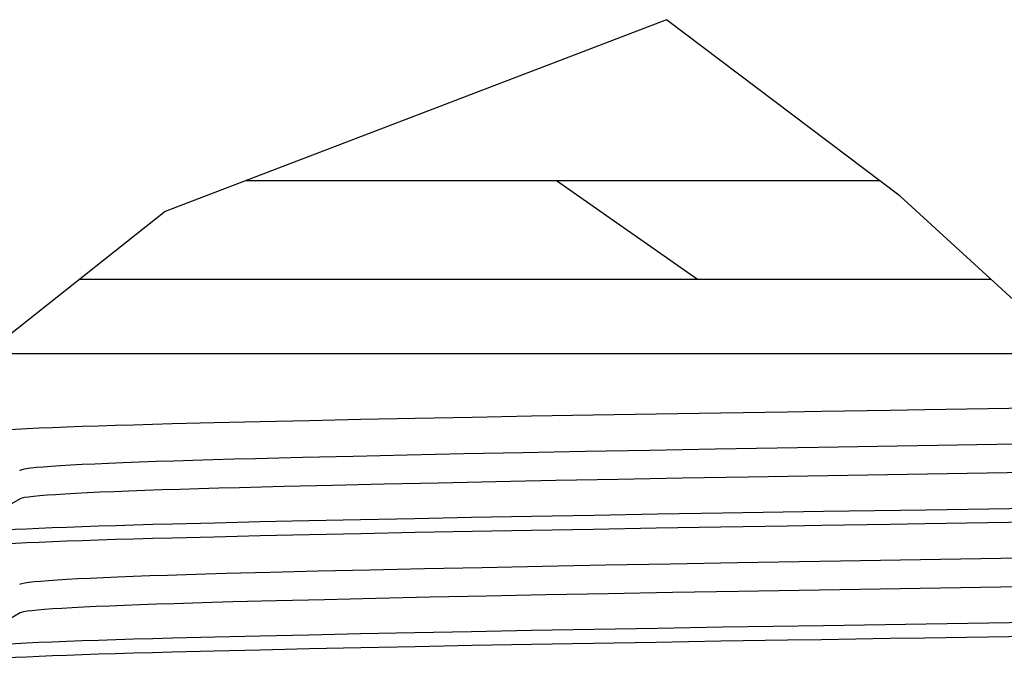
# Model space of a CAD drawing. Header units: centimetres. Extents: x 4745 to 39369, y 17389 to 19524.
# Tile 38 of 188: x 15566.67 to 15568.67, y 18147.89 to 18149.19. Entities that reach past the tile are written whole.
import ezdxf

# ---------------------------------------------------------------- set-up
doc = ezdxf.new("R2010")
doc.units = ezdxf.units.CM
doc.layers.add('$_urządzenia', color=250, linetype='Continuous')

# ---------------------------------------------------------------- blocks, each defined once
blk = doc.blocks.new('A$C92957c0b')
at = {"layer": '$_urządzenia'}
h = blk.add_hatch(dxfattribs=at)
h.set_pattern_fill('_USER', color=256, scale=29.7037395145, angle=324.9999999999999, pattern_type=0)
h.set_pattern_definition([(324.9999999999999, (-1585.0724248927, -2113.6056866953), (17.03736505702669, 24.33187894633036), [])])
h.paths.add_polyline_path([(-213.5456109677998, -1076.5), (-199.7796247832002, -1076.5), (-199.7761351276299, -1076.5765097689), (-199.77346565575, -1076.65463025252), (-199.77161636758, -1076.73436145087), (-199.7705872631, -1076.8157033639), (-199.3645771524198, -1076.78348188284), (-198.93746937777, -1076.743102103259), (-198.4892639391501, -1076.694564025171), (-198.0199608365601, -1076.637867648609), (-197.5295600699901, -1076.573012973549), (-197.0180616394, -1076.5), (-164.1742603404, -1076.5), (-163.9799316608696, -1076.68376480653), (-163.7869957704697, -1076.87669337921), (-163.59555435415, -1077.078399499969), (-163.4056413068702, -1077.28875442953), (-163.2170193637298, -1077.50865934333), (-163.02938346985, -1077.73927289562), (-162.8424963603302, -1077.981496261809), (-162.6563919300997, -1078.23520070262), (-162.4711718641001, -1078.5), (-216.8572072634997, -1078.5), (-216.02623596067, -1077.96300660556), (-215.1973128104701, -1077.450675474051), (-214.37043781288, -1076.96300660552)])
for p, q in [((-204.49849266, -1073.2476548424), (-214.6519924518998, -1077.1259974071)), ((-199.7705872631, -1076.8157033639), (-204.49849266, -1073.2476548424)), ((-213.0131314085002, -1076.5), (-200.1889155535, -1076.5)), ((-197.3917892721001, -1078.987897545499), (-199.7705872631, -1076.8157033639)), ((-214.6519924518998, -1077.1259974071), (-224.1857620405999, -1084.6753829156)), ((-216.3871567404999, -1078.5), (-197.9260921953, -1078.5)), ((-218.2814373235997, -1080), (-162.3916179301, -1080)), ((-203.3982917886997, -1081.209084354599), (-204.7091609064, -1081.2306642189)), ((-213.658983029, -1081.4078848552), (-214.5115826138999, -1081.429211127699)), ((-212.7297258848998, -1081.3859868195), (-213.658983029, -1081.4078848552)), ((-211.7374417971, -1081.363867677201), (-212.7297258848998, -1081.3859868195)), ((-210.6890392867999, -1081.3416223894), (-211.7374417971, -1081.363867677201)), ((-209.5897469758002, -1081.3193655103), (-210.6890392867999, -1081.3416223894)), ((-208.4363425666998, -1081.297037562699), (-209.5897469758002, -1081.3193655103)), ((-207.2322205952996, -1081.2746904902), (-208.4363425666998, -1081.297037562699)), ((-205.9879438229, -1081.252530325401), (-207.2322205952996, -1081.2746904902)), ((-204.7091609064, -1081.2306642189), (-205.9879438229, -1081.252530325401)), ((-206.1503996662, -1081.9878990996), (-207.4070896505, -1082.012169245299)), ((-204.8472155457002, -1081.963822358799), (-206.1503996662, -1081.9878990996)), ((-203.5049975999, -1081.9400726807), (-204.8472155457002, -1081.963822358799)), ((-211.8721315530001, -1082.1093306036), (-212.8210872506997, -1082.1330783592)), ((-210.8445226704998, -1082.0851001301), (-211.8721315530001, -1082.1093306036)), ((-209.7550646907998, -1082.0607822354), (-210.8445226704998, -1082.0851001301)), ((-208.6077068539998, -1082.036444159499), (-209.7550646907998, -1082.0607822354)), ((-207.4070896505, -1082.012169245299), (-208.6077068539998, -1082.036444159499)), ((-207.9563767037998, -1082.6003927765), (-209.1161060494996, -1082.6243389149)), ((-206.7439046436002, -1082.5764834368), (-207.9563767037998, -1082.6003927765)), ((-205.4836154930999, -1082.5527068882), (-206.7439046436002, -1082.5764834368)), ((-204.1829426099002, -1082.529199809), (-205.4836154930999, -1082.5527068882)), ((-202.8482039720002, -1082.5060695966), (-204.1829426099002, -1082.529199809)), ((-212.2466198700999, -1082.695785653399), (-213.1498111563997, -1082.7189314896)), ((-211.2667801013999, -1082.6721482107), (-212.2466198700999, -1082.695785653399)), ((-210.2190092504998, -1082.6482400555), (-211.2667801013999, -1082.6721482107)), ((-209.1161060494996, -1082.6243389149), (-210.2190092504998, -1082.6482400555)), ((-217.5916487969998, -1082.943610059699), (-218.8419337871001, -1083.665720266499)), ((-203.3598140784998, -1083.228903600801), (-201.3212252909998, -1083.196743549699)), ((-212.7265752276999, -1083.4063545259), (-211.7412914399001, -1083.384390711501)), ((-211.7412914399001, -1083.384390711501), (-210.7000806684, -1083.362290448)), ((-210.7000806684, -1083.362290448), (-209.6044108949, -1083.340094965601)), ((-209.6044108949, -1083.340094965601), (-208.4478366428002, -1083.317694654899)), ((-208.4478366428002, -1083.317694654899), (-207.2332045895, -1083.2951476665)), ((-207.2332045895, -1083.2951476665), (-205.9741952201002, -1083.272729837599)), ((-205.9741952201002, -1083.272729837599), (-204.6813005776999, -1083.2506374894)), ((-204.6813005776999, -1083.2506374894), (-203.3598140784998, -1083.228903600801)), ((-214.5029111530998, -1083.449423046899), (-213.6508654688, -1083.428127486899)), ((-213.6508654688, -1083.428127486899), (-212.7265752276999, -1083.4063545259)), ((-207.2322205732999, -1083.5837813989), (-208.4363425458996, -1083.6061284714)), ((-205.9879437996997, -1083.561621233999), (-207.2322205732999, -1083.5837813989)), ((-204.7091608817, -1083.5397551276), (-205.9879437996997, -1083.561621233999)), ((-203.3982917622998, -1083.5181752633), (-204.7091608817, -1083.5397551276)), ((-213.6589830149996, -1083.7169757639), (-214.5115826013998, -1083.7383020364)), ((-212.7297258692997, -1083.6950777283), (-213.6589830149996, -1083.7169757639)), ((-211.7374417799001, -1083.672958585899), (-212.7297258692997, -1083.6950777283)), ((-210.6890392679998, -1083.650713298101), (-211.7374417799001, -1083.672958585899)), ((-209.589746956, -1083.628456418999), (-210.6890392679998, -1083.650713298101)), ((-208.4363425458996, -1083.6061284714), (-209.589746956, -1083.628456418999)), ((-210.5087878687, -1084.3865588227), (-211.5532638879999, -1084.41075264)), ((-209.4027646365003, -1084.3622710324), (-210.5087878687, -1084.3865588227)), ((-208.2362715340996, -1084.337902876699), (-209.4027646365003, -1084.3622710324)), ((-207.0139202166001, -1084.3135485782), (-208.2362715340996, -1084.337902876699)), ((-205.7391940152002, -1084.289278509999), (-207.0139202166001, -1084.3135485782)), ((-204.4194924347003, -1084.2652341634), (-205.7391940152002, -1084.289278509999)), ((-203.0631867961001, -1084.241563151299), (-204.4194924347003, -1084.2652341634)), ((-212.5263333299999, -1084.434632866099), (-213.4194978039, -1084.4579914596)), ((-211.5532638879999, -1084.41075264), (-212.5263333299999, -1084.434632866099)), ((-211.4281984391, -1084.9850411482), (-212.3965617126, -1085.0086205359)), ((-210.3859638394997, -1084.9610566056), (-211.4281984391, -1084.9850411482)), ((-209.2884819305, -1084.9370884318), (-210.3859638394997, -1084.9610566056)), ((-208.1433043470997, -1084.9132683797), (-209.2884819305, -1084.9370884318)), ((-206.9413917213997, -1084.8893962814), (-208.1433043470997, -1084.9132683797)), ((-205.6838174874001, -1084.865506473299), (-206.9413917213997, -1084.8893962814)), ((-204.3777898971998, -1084.841749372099), (-205.6838174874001, -1084.865506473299)), ((-203.0403520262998, -1084.8184314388), (-204.3777898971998, -1084.841749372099)), ((-212.3965617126, -1085.0086205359), (-213.2847410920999, -1085.031612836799)), ((-217.5916487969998, -1085.2527009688), (-218.8419337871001, -1085.9748111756)), ((-207.2332045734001, -1085.604238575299), (-205.9741952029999, -1085.5818207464)), ((-205.9741952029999, -1085.5818207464), (-204.6813005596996, -1085.559728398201)), ((-204.6813005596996, -1085.559728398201), (-203.3598140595, -1085.537994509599)), ((-203.3598140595, -1085.537994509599), (-201.32122527, -1085.5058344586)), ((-214.5029111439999, -1085.7585139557), (-213.6508654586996, -1085.7372183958)), ((-213.6508654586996, -1085.7372183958), (-212.7265752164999, -1085.7154454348)), ((-212.7265752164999, -1085.7154454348), (-211.7412914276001, -1085.693481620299)), ((-211.7412914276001, -1085.693481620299), (-210.700080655, -1085.6713813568)), ((-210.700080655, -1085.6713813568), (-209.6044108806, -1085.649185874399)), ((-209.6044108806, -1085.649185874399), (-208.4478366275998, -1085.6267855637)), ((-208.4478366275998, -1085.6267855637), (-207.2332045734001, -1085.604238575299)), ((-211.7374417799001, -1085.982049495), (-212.7297258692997, -1086.004168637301)), ((-210.6890392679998, -1085.959804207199), (-211.7374417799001, -1085.982049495)), ((-209.589746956, -1085.9375473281), (-210.6890392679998, -1085.959804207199)), ((-208.4363425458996, -1085.9152193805), (-209.589746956, -1085.9375473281)), ((-207.2322205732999, -1085.892872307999), (-208.4363425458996, -1085.9152193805)), ((-205.9879437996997, -1085.8707121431), (-207.2322205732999, -1085.892872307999)), ((-204.7091608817, -1085.848846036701), (-205.9879437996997, -1085.8707121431)), ((-203.3982917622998, -1085.8272661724), (-204.7091608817, -1085.848846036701)), ((-213.6589830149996, -1086.026066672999), (-214.5115826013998, -1086.0473929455)), ((-212.7297258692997, -1086.004168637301), (-213.6589830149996, -1086.026066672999))]:
    blk.add_line(p, q, dxfattribs=at)
for points in [[(-201.3615699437, -1081.176936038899), (-202.0478490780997, -1081.1876862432), (-203.3982917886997, -1081.209084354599)], [(-199.2699774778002, -1081.1441701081), (-199.9721977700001, -1081.1551582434), (-201.3615699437, -1081.176936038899)], [(-195, -1081.077275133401), (-197.1409539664, -1081.110819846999), (-199.2699774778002, -1081.1441701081)], [(-214.5115826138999, -1081.429211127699), (-214.9113925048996, -1081.439888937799), (-215.2939968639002, -1081.4506871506), (-215.6586583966, -1081.461552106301), (-216.0054730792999, -1081.4724937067), (-216.3344069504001, -1081.483532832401), (-216.6446677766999, -1081.4946486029), (-216.9352873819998, -1081.5057882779), (-217.2057914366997, -1081.5169417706), (-217.4562521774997, -1081.528119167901), (-217.6866307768, -1081.539297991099), (-217.8968370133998, -1081.550485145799), (-218.0865231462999, -1081.561673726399), (-218.2553227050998, -1081.5728205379), (-218.4029715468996, -1081.583911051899), (-218.5296343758, -1081.594959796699), (-218.6355209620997, -1081.605967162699), (-218.7206179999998, -1081.6169519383), (-218.7844518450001, -1081.627895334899), (-218.8267074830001, -1081.638741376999), (-218.8475142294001, -1081.649409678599), (-218.8499999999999, -1081.654554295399)], [(-186.9624052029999, -1081.6657205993), (-201.4288165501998, -1081.905157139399), (-203.5049975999, -1081.9400726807)], [(-212.8210872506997, -1082.1330783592), (-213.2637803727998, -1082.1447037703), (-213.6863235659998, -1082.156295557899), (-214.0903156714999, -1082.1680315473), (-214.4750241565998, -1082.179896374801), (-214.8394174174, -1082.191862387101), (-215.1827773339, -1082.2039080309), (-215.5046006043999, -1082.2160164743), (-215.8043306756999, -1082.2281663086), (-216.0812854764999, -1082.240326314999), (-216.3354043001, -1082.252488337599), (-216.5670027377, -1082.2646657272), (-216.7757223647, -1082.2768409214), (-216.961211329, -1082.2889926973), (-217.1235658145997, -1082.3011288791), (-217.2624996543, -1082.3132336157), (-217.3777089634, -1082.325283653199), (-217.4691234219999, -1082.337275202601), (-217.5366689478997, -1082.3492136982), (-217.5800143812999, -1082.361054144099), (-217.5990927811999, -1082.3727193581), (-217.6001432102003, -1082.3761506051)], [(-186.5559143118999, -1082.2359957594), (-187.9195130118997, -1082.259081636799), (-202.8482039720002, -1082.5060695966)], [(-213.1498111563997, -1082.7189314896), (-213.5697279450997, -1082.730289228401), (-213.9716491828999, -1082.741770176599), (-214.3550507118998, -1082.753375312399), (-214.719344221, -1082.7650912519), (-215.0637488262, -1082.7768964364), (-215.3873731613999, -1082.788761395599), (-215.6894542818, -1082.800655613), (-215.9699236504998, -1082.812572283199), (-216.2289595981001, -1082.824517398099), (-216.4659551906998, -1082.836461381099), (-216.6808364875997, -1082.8483970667), (-216.8742304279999, -1082.8603642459), (-217.0459256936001, -1082.872367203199), (-217.1950720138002, -1082.884363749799), (-217.3211773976, -1082.8963236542), (-217.4240527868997, -1082.908235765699), (-217.5034309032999, -1082.920073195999), (-217.5590842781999, -1082.9317835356), (-217.5916487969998, -1082.9436100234)], [(-201.3212252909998, -1083.196743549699), (-199.2413381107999, -1083.1641611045), (-197.1286368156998, -1083.1310653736)], [(-195, -1083.3863661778), (-197.1409539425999, -1083.4199107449), (-199.2699774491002, -1083.453261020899)], [(-218.8419337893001, -1083.6657145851), (-218.8258962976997, -1083.6589060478), (-218.7831972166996, -1083.648079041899), (-218.7190691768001, -1083.637164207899), (-218.6338778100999, -1083.6262175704), (-218.5281820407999, -1083.6152616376), (-218.4020220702, -1083.604273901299), (-218.2550813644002, -1083.5932428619), (-218.0871926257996, -1083.5821546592), (-217.8986005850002, -1083.571023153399), (-217.6894086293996, -1083.5598784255), (-217.4598510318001, -1083.548725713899), (-217.2099634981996, -1083.537559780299), (-216.9394970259, -1083.5263949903), (-216.6480050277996, -1083.5152116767), (-216.3360633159, -1083.504029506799), (-216.0051304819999, -1083.492921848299), (-215.6559135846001, -1083.4819079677), (-215.2885072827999, -1083.4709685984), (-214.9037648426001, -1083.4601193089), (-214.5029111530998, -1083.449423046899)], [(-201.3615699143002, -1083.486026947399), (-202.0478490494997, -1083.4967771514), (-203.3982917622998, -1083.5181752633)], [(-199.2699774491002, -1083.453261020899), (-199.9721977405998, -1083.464249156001), (-201.3615699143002, -1083.486026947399)], [(-214.5115826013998, -1083.7383020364), (-214.9113924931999, -1083.748979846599), (-215.2939968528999, -1083.759778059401), (-215.6586583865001, -1083.770643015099), (-216.0054730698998, -1083.781584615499), (-216.3344069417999, -1083.792623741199), (-216.6446677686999, -1083.803739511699), (-216.9352873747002, -1083.814879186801), (-217.2057914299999, -1083.826032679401), (-217.4562521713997, -1083.837210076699), (-217.6866307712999, -1083.8483888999), (-217.8968370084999, -1083.8595760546), (-218.0865231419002, -1083.8707646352), (-218.2553227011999, -1083.881911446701), (-218.4029715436, -1083.8930019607), (-218.5296343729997, -1083.9040507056), (-218.6355209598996, -1083.9150580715), (-218.7206179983, -1083.926042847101), (-218.7844518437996, -1083.9369862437), (-218.8267074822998, -1083.947832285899), (-218.8475142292, -1083.9585005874), (-218.8499999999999, -1083.9636452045)], [(-187.1859719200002, -1083.9786151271), (-200.9737243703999, -1084.2067246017), (-203.0631867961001, -1084.241563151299)], [(-213.4194978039, -1084.4579914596), (-213.8345785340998, -1084.469614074), (-214.2305117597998, -1084.481362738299), (-214.6070373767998, -1084.493234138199), (-214.9636619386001, -1084.5052183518), (-215.2994422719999, -1084.517288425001), (-215.6135144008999, -1084.5294151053), (-215.9052846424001, -1084.5415743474), (-216.1744540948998, -1084.553750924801), (-216.4207429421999, -1084.565928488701), (-216.6433290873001, -1084.578056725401), (-216.8426574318, -1084.5901472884), (-217.0198997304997, -1084.6022765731), (-217.1750349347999, -1084.614474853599), (-217.3067303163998, -1084.626671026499), (-217.4140820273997, -1084.638789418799), (-217.4969402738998, -1084.650795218), (-217.5554811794, -1084.6626854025), (-217.5897895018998, -1084.674434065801), (-217.6001432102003, -1084.6852415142)], [(-186.7351362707, -1084.548176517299), (-200.9880344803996, -1084.784219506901), (-203.0403520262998, -1084.8184314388)], [(-213.2847410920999, -1085.031612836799), (-213.6994676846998, -1085.043015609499), (-214.0960506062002, -1085.054551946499), (-214.4738088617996, -1085.0662063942), (-214.8320073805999, -1085.0779597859), (-215.1694304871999, -1085.0897726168), (-215.4850232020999, -1085.101602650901), (-215.7790924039, -1085.113454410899), (-216.0524185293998, -1085.1253586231), (-216.3045908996, -1085.137301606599), (-216.5350681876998, -1085.1492607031), (-216.7440762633, -1085.1612537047), (-216.9314253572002, -1085.173283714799), (-217.0962701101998, -1085.185309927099), (-217.2379200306, -1085.1972843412), (-217.3560962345, -1085.2091723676), (-217.4509460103, -1085.2209721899), (-217.5225802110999, -1085.2326853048), (-217.5710302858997, -1085.244313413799), (-217.5916487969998, -1085.2527009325)], [(-201.32122527, -1085.5058344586), (-199.2413380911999, -1085.473252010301), (-197.1286368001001, -1085.4401562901)], [(-218.8419337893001, -1085.974805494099), (-218.8258962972, -1085.967996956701), (-218.7831972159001, -1085.9571699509), (-218.7190691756, -1085.9462551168), (-218.6338778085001, -1085.9353084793), (-218.5281820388, -1085.924352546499), (-218.4020220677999, -1085.9133648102), (-218.2550813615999, -1085.9023337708), (-218.0871926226, -1085.8912455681), (-217.8986005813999, -1085.8801140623), (-217.6894086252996, -1085.8689693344), (-217.4598510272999, -1085.8578166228), (-217.2099634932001, -1085.8466506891), (-216.9394970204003, -1085.835485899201), (-216.6480050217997, -1085.824302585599), (-216.3360633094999, -1085.8131204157), (-216.0051304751, -1085.8020127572), (-215.6559135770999, -1085.7909988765), (-215.2885072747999, -1085.7800595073), (-214.903764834, -1085.769210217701), (-214.5029111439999, -1085.7585139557)], [(-201.3615699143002, -1085.7951178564), (-202.0478490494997, -1085.805868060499), (-203.3982917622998, -1085.8272661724)], [(-199.2699774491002, -1085.7623519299), (-199.9721977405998, -1085.7733400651), (-201.3615699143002, -1085.7951178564)], [(-195, -1085.6954570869), (-197.1409539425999, -1085.729001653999), (-199.2699774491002, -1085.7623519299)], [(-214.5115826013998, -1086.0473929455), (-214.9113924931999, -1086.0580707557), (-215.2939968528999, -1086.068868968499), (-215.6586583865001, -1086.0797339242), (-216.0054730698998, -1086.0906755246), (-216.3344069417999, -1086.1017146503), (-216.6446677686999, -1086.1128304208), (-216.9352873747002, -1086.123970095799), (-217.2057914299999, -1086.135123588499), (-217.4562521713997, -1086.1463009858), (-217.6866307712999, -1086.157479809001), (-217.8968370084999, -1086.1686669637), (-218.0865231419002, -1086.1798555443), (-218.2553227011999, -1086.191002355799), (-218.4029715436, -1086.2020928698), (-218.5296343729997, -1086.2131416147), (-218.6355209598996, -1086.2241489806), (-218.7206179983, -1086.2351337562), (-218.7844518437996, -1086.2460771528), (-218.8267074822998, -1086.256923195), (-218.8475142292, -1086.2675914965), (-218.8499999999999, -1086.2727361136)]]:
    blk.add_lwpolyline(points, dxfattribs=at)

msp = doc.modelspace()

# ---------------------------------------------------------------- block references
at = {"layer": '$_urządzenia', "xscale": 0.1, "yscale": 0.1, "zscale": 0.1}
msp.add_blockref('A$C92957c0b', (15588.43443766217, 18256.51272497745), dxfattribs=at)

doc.saveas('drawing.dxf')
